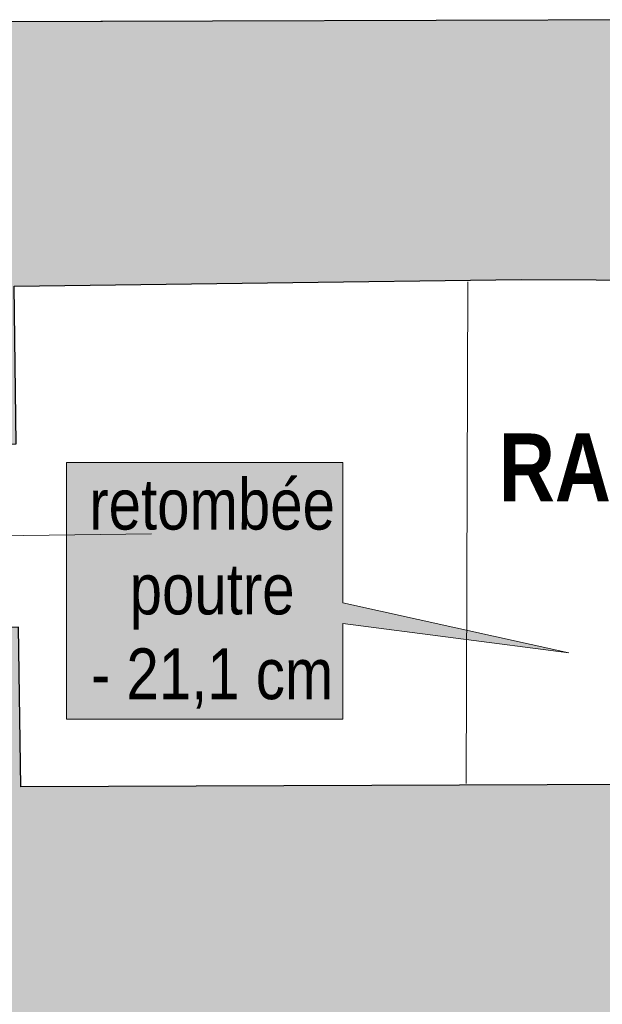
# Model space of a CAD drawing. Extents: x -6068 to 35118, y -17738 to 67348.
# Tile 104 of 243: x 1107 to 1281, y -1738 to -1444. Entities that reach past the tile are written whole.
import ezdxf
from ezdxf.enums import TextEntityAlignment as Align

# ---------------------------------------------------------------- set-up
doc = ezdxf.new("R2010")
doc.units = 0
doc.header["$LTSCALE"] = 15
doc.linetypes.add('Continua', pattern=[0])
doc.linetypes.add('Cui_CONTINU', pattern=[0])
for name, color, linetype in [('EDL_RDJ murs & cloisons', 5, 'CONTINUOUS'), ('PIS-fond de plan', 7, 'Cui_CONTINU'), ('Poutre - NIVEAUX', 32, 'CONTINUOUS')]:
    doc.layers.add(name, color=color, linetype=linetype)
for name, color, linetype, lineweight, true_color in [('Enveloppe - NIVEAUX - Style par défaut', 7, 'Continua', 0, 0x000000), ('Fenêtre - Mesures - NIVEAUX - Style par défaut', 7, 'Continua', 0, 0x000000), ('Notes - NIVEAUX - Style par défaut', 7, 'Continua', 0, 0x000000), ('Pièce - Notes - NIVEAUX - Style par défaut', 7, 'Continua', 0, 0x000000)]:
    doc.layers.add(name, color=color, linetype=linetype, lineweight=lineweight, true_color=true_color)
doc.styles.add('Arial Narrow', font='ARIALN.TTF')
doc.styles.add('Arial Narrow Bold', font='ARIALNB.TTF')

# ---------------------------------------------------------------- blocks, each defined once
blk = doc.blocks.new('EDL_RDJ plan_2025 10 17')
at = {"layer": 'EDL_RDJ murs & cloisons', "linetype": 'Continuous', "ltscale": 0.08}
h = blk.add_hatch(color=9, dxfattribs=at)
h.dxf.hatch_style = 1
h.paths.add_polyline_path([(1111.65, -1445.16), (1111.65, -1447.14), (1111.81, -1447.14), (1110.87, -1524.13), (1109.28, -1524.15), (1109.9, -1571.19), (1119.9, -1571.06), (1119.28, -1524.05), (1194.98, -1523.04), (1270.68, -1522.03), (1315.47, -1522.26), (1314.23, -1445.22), (1312.03, -1445.26), (1312.02, -1444.49)])
h = blk.add_hatch(color=9, dxfattribs=at)
h.dxf.hatch_style = 1
h.paths.add_polyline_path([(811.18, -1673.61), (809.17, -1676.61), (809.16, -1682.61), (808.91, -1740.23), (806.52, -1740.22), (806.48, -1749.22), (838.74, -1749.35), (1306.63, -1751.21), (1306.36, -1681.67), (1308.68, -1681.67), (1308.66, -1675.67), (1304.64, -1672.68), (1121.27, -1673.39), (1120.63, -1625.77), (1110.63, -1625.91), (1111.27, -1673.43)])
at = {"layer": 'Notes - NIVEAUX - Style par défaut', "ltscale": 0.1, "true_color": 0xececec}
blk.add_hatch(color=7, dxfattribs=at).paths.add_polyline_path([(1134.95, -1653.22), (1217.45, -1653.22), (1217.45, -1624.63), (1284.84, -1633.42), (1217.45, -1618.54), (1217.45, -1576.62), (1134.95, -1576.62)])
at = {"layer": 'EDL_RDJ murs & cloisons', "linetype": 'Continuous', "ltscale": 0.08}
for points in [[(1111.65, -1445.16), (1111.65, -1447.14), (1111.81, -1447.14), (1110.87, -1524.13), (1109.28, -1524.15), (1109.9, -1571.19), (1119.9, -1571.06), (1119.28, -1524.05), (1194.98, -1523.04), (1270.68, -1522.03), (1315.47, -1522.26), (1314.23, -1445.22), (1312.03, -1445.26), (1312.02, -1444.49), (1111.65, -1445.16)], [(811.18, -1673.61), (809.17, -1676.61), (809.16, -1682.61), (808.91, -1740.23), (806.52, -1740.22), (806.48, -1749.22), (838.74, -1749.35), (1306.63, -1751.21), (1306.36, -1681.67), (1308.68, -1681.67), (1308.66, -1675.67), (1304.64, -1672.68), (1121.27, -1673.39), (1120.63, -1625.77), (1110.63, -1625.91), (1111.27, -1673.43), (811.18, -1673.61)]]:
    blk.add_lwpolyline(points, dxfattribs=at)
at = {"layer": 'Enveloppe - NIVEAUX - Style par défaut', "color": 18, "linetype": 'Continua', "lineweight": 20, "ltscale": 0.1, "true_color": 0x000000}
for p, q in [((1312.03, -1444.49), (1111.65, -1445.16)), ((1119.28, -1524.05), (1270.68, -1522.03)), ((1270.68, -1522.03), (1315.47, -1522.26)), ((1121.27, -1673.39), (1120.63, -1625.77)), ((1304.64, -1672.68), (1121.27, -1673.39))]:
    blk.add_line(p, q, dxfattribs=at)
at = {"layer": 'Fenêtre - Mesures - NIVEAUX - Style par défaut', "color": 161, "linetype": 'Continua', "lineweight": 13, "ltscale": 0.1, "true_color": 0x7599ff}
blk.add_line((1110.27, -1598.55), (1160.27, -1597.88), dxfattribs=at)
at = {"layer": 'Notes - NIVEAUX - Style par défaut', "color": 18, "linetype": 'Continua', "lineweight": 13, "ltscale": 0.1, "true_color": 0x000000}
blk.add_lwpolyline([(1134.95, -1653.22), (1217.45, -1653.22), (1217.45, -1624.63), (1284.84, -1633.42), (1217.45, -1618.54), (1217.45, -1576.62), (1134.95, -1576.62)], close=True, dxfattribs=at)
at = {"layer": 'Poutre - NIVEAUX', "linetype": 'Continua', "lineweight": 13, "ltscale": 0.1}
blk.add_lwpolyline([(1254.71, -1522.68), (1254.26, -1672.44)], dxfattribs=at)
at = {"layer": 'Notes - NIVEAUX - Style par défaut', "color": 8, "true_color": 0x808080, "insert": (1178.4, -1581.48), "char_height": 15.1534, "width": 73.3307, "attachment_point": 2, "line_spacing_factor": 1.001787, "style": 'Arial Narrow'}
blk.add_mtext('retombée^M^Jpoutre^M^J- 21,1 cm', dxfattribs=at)
at = {"layer": 'Pièce - Notes - NIVEAUX - Style par défaut', "color": 18, "true_color": 0x000000, "style": 'Arial Narrow Bold'}
blk.add_text('RANGEMENT 1', height=20.2055, dxfattribs=at).set_placement((1348.24, -1588.17), align=Align.CENTER)

msp = doc.modelspace()

# ---------------------------------------------------------------- block references
at = {"layer": 'PIS-fond de plan'}
msp.add_blockref('EDL_RDJ plan_2025 10 17', (-14.33, 0), dxfattribs=at)

doc.saveas('drawing.dxf')
